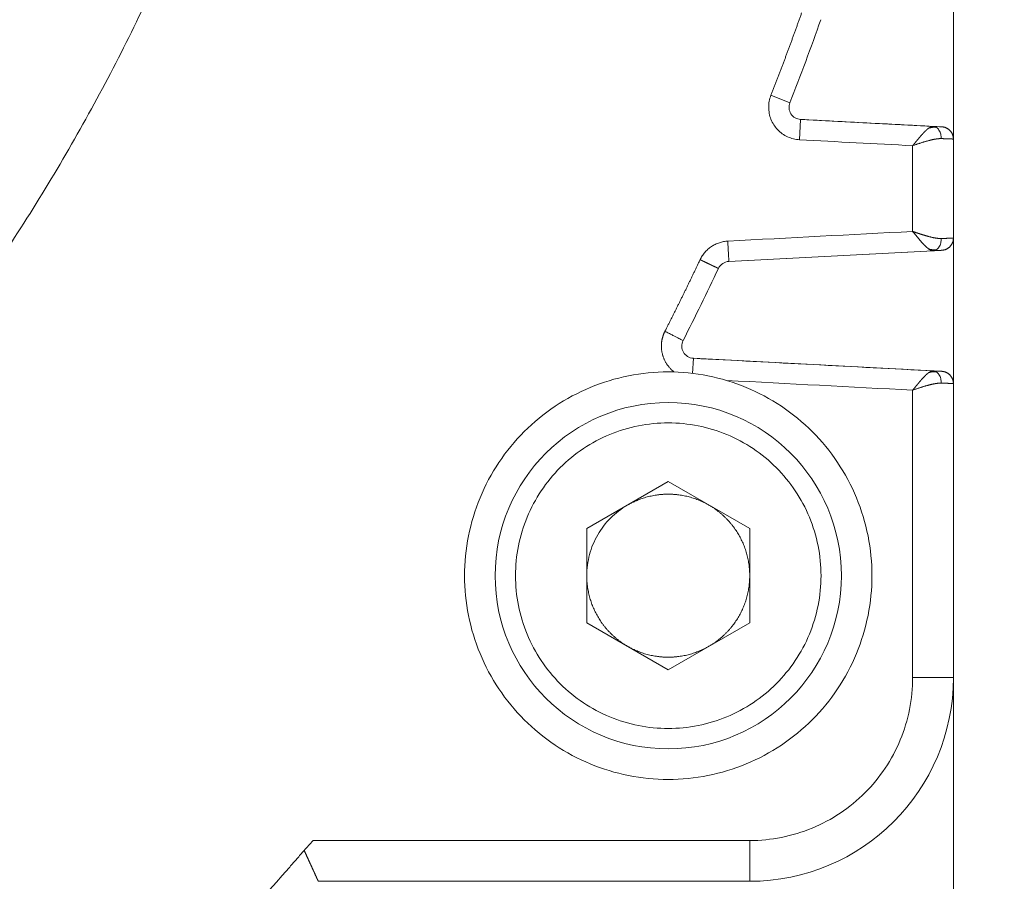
# Model space of a CAD drawing. Header units: millimetres. Extents: x 51337 to 61814, y -21781 to -12277.
# Tile 237 of 256: x 59297 to 59322, y -20757 to -20736. Entities that reach past the tile are written whole.
import ezdxf

# ---------------------------------------------------------------- set-up
doc = ezdxf.new("R2010")
doc.units = ezdxf.units.MM
doc.header["$LTSCALE"] = 0.3175
doc.layers.add('1轮廓实线层', color=7, linetype='Continuous', lineweight=18)

msp = doc.modelspace()

# ---------------------------------------------------------------- linework, layer by layer
at = {"layer": '1轮廓实线层'}
for p, q in [((59320.29339, -20738.76133), (59320.29339, -20735.19195)), ((59316.2795, -20737.87107), (59315.81396, -20737.68867)), ((59316.54313, -20738.2801), (59316.51696, -20738.77941)), ((59319.79898, -20738.45073), (59316.54313, -20738.2801)), ((59320.29339, -20741.19195), (59320.29339, -20738.76133)), ((59320.29339, -20741.19195), (59320.29339, -20738.76133)), ((59320.29339, -20744.76133), (59320.29339, -20741.19195)), ((59314.78128, -20741.76552), (59319.79751, -20741.50263)), ((59313.90935, -20744.14207), (59313.88994, -20744.51236)), ((59319.79898, -20744.45073), (59313.90935, -20744.14207)), ((59320.29339, -20744.76133), (59320.29339, -20751.97664)), ((59320.29339, -20751.97664), (59320.29339, -20744.76133)), ((59311.29339, -20748.32194), (59313.29339, -20747.16724)), ((59313.29339, -20747.16724), (59315.29339, -20748.32194)), ((59311.29339, -20750.63134), (59311.29339, -20748.32194)), ((59315.29339, -20748.32194), (59315.29339, -20750.63134)), ((59313.29339, -20751.78604), (59311.29339, -20750.63134)), ((59315.29339, -20750.63134), (59313.29339, -20751.78604)), ((59320.29339, -20751.97664), (59319.29339, -20751.97664)), ((59320.29339, -20764.78265), (59320.29339, -20751.97666)), ((59315.29339, -20756.97664), (59315.29339, -20755.97664)), ((59315.29339, -20756.97664), (59304.70239, -20756.97664)), ((59304.70239, -20756.97664), (59315.29339, -20756.97664))]:
    msp.add_line(p, q, dxfattribs=at)
msp.add_circle((59313.29339, -20749.47664), 4.25, dxfattribs=at)
for centre, radius, start, end in [((59255.29339, -20713.97664), 117.32051, 300.7584308, 103.5504853), ((59255.29339, -20713.97664), 65.5, 338.6046986, 340.5077261), ((59255.29339, -20713.97664), 65.5, 338.6046986, 340.5077261), ((59316.55883, -20737.98051), 0.3, 158.604699, 267), ((59316.55883, -20737.98051), 0.3, 158.604699, 267), ((59314.79698, -20742.06511), 0.3, 93, 154.730511), ((59314.79698, -20742.06511), 0.3, 93, 154.73051), ((59255.29339, -20713.97664), 65.5, 333.0065847, 334.7305098), ((59313.92505, -20743.84248), 0.3, 153.006372, 267), ((59313.92505, -20743.84248), 0.3, 153.006584, 267), ((59315.29339, -20751.97664), 5, 270, 0), ((59315.29339, -20751.97664), 5, 270, 0)]:
    msp.add_arc(centre, radius, start, end, dxfattribs=at)
for points, knots in [([(59255.29339, -20663.97664), (59256.8034, -20663.97664), (59258.31341, -20664.04509), (59261.32105, -20664.31834), (59262.81868, -20664.52313), (59265.78926, -20665.06737), (59267.26222, -20665.40682), (59270.17137, -20666.21761), (59271.60758, -20666.68893), (59274.43144, -20667.7596), (59275.81911, -20668.35894), (59278.53453, -20669.68071), (59279.86228, -20670.40314), (59282.44697, -20671.96518), (59283.7039, -20672.80478), (59286.13667, -20674.59426), (59287.31248, -20675.54414), (59289.57336, -20677.54639), (59290.65841, -20678.59876), (59292.72886, -20680.79735), (59293.71425, -20681.94358), (59295.57728, -20684.32048), (59296.45492, -20685.55116), (59298.09526, -20688.08688), (59298.85795, -20689.39192), (59300.26213, -20692.06565), (59300.90362, -20693.43434), (59302.06014, -20696.22415), (59302.57516, -20697.64527), (59303.47452, -20700.52827), (59303.85885, -20701.99016), (59304.49367, -20704.94271), (59304.74416, -20706.43337), (59305.10924, -20709.43125), (59305.22383, -20710.93847), (59305.31618, -20713.95708), (59305.29393, -20715.46848), (59305.11278, -20718.48307), (59304.95388, -20719.98626), (59304.50072, -20722.9721), (59304.20647, -20724.45474), (59303.48502, -20727.38733), (59303.05783, -20728.83727), (59302.07401, -20731.69256), (59301.51738, -20733.0979), (59300.27925, -20735.85247), (59299.59776, -20737.20168), (59298.11549, -20739.83293), (59297.31472, -20741.11495), (59295.60046, -20743.60129), (59294.68698, -20744.80561), (59292.75479, -20747.12665), (59291.7361, -20748.24337), (59289.60184, -20750.38008), (59288.48628, -20751.40006), (59286.16745, -20753.3349), (59284.96418, -20754.24976), (59282.47981, -20755.96686), (59281.1987, -20756.7691), (59278.56916, -20758.25438), (59277.22072, -20758.93742), (59274.46758, -20760.1787), (59273.06287, -20760.73694), (59270.20872, -20761.72403), (59268.75927, -20762.15288), (59267.29339, -20762.51529)], [0, 0, 0, 0, 0.03125, 0.03125, 0.0625, 0.0625, 0.09375, 0.09375, 0.125, 0.125, 0.15625, 0.15625, 0.1875, 0.1875, 0.21875, 0.21875, 0.25, 0.25, 0.28125, 0.28125, 0.3125, 0.3125, 0.34375, 0.34375, 0.375, 0.375, 0.40625, 0.40625, 0.4375, 0.4375, 0.46875, 0.46875, 0.5, 0.5, 0.53125, 0.53125, 0.5625, 0.5625, 0.59375, 0.59375, 0.625, 0.625, 0.65625, 0.65625, 0.6875, 0.6875, 0.71875, 0.71875, 0.75, 0.75, 0.78125, 0.78125, 0.8125, 0.8125, 0.84375, 0.84375, 0.875, 0.875, 0.90625, 0.90625, 0.9375, 0.9375, 0.96875, 0.96875, 1, 1, 1, 1]), ([(59315.81396, -20737.68867), (59315.79579, -20737.73503), (59315.78197, -20737.78309), (59315.76349, -20737.88093), (59315.75883, -20737.93072), (59315.75883, -20737.98051)], [0, 0, 0, 0, 0.5, 0.5, 1, 1, 1, 1]), ([(59315.75883, -20737.98051), (59315.75883, -20738.03112), (59315.76364, -20738.08174), (59315.78274, -20738.18115), (59315.79702, -20738.22995), (59315.83453, -20738.32397), (59315.85776, -20738.36919), (59315.91234, -20738.45445), (59315.94369, -20738.49448), (59316.01337, -20738.56791), (59316.0517, -20738.60131), (59316.13399, -20738.66027), (59316.17793, -20738.68583), (59316.26986, -20738.72822), (59316.31785, -20738.74503), (59316.41612, -20738.7693), (59316.46641, -20738.77677), (59316.51696, -20738.77941)], [0, 0, 0, 0, 0.125, 0.125, 0.25, 0.25, 0.375, 0.375, 0.5, 0.5, 0.625, 0.625, 0.75, 0.75, 0.875, 0.875, 1, 1, 1, 1]), ([(59319.29339, -20738.92492), (59319.29631, -20738.92143), (59319.30216, -20738.91445), (59319.31087, -20738.904), (59319.31953, -20738.8936), (59319.32812, -20738.88326), (59319.33664, -20738.87297), (59319.3451, -20738.86274), (59319.3535, -20738.85258), (59319.36183, -20738.84249), (59319.3701, -20738.83247), (59319.3783, -20738.82253), (59319.38643, -20738.81268), (59319.3945, -20738.80292), (59319.40251, -20738.79324), (59319.41044, -20738.78366), (59319.41831, -20738.77418), (59319.42612, -20738.76481), (59319.43385, -20738.75554), (59319.44152, -20738.74637), (59319.44912, -20738.73732), (59319.45666, -20738.72839), (59319.46413, -20738.71957), (59319.47153, -20738.71087), (59319.47886, -20738.7023), (59319.48612, -20738.69385), (59319.49332, -20738.68553), (59319.50044, -20738.67734), (59319.5075, -20738.66928), (59319.5145, -20738.66135), (59319.52142, -20738.65357), (59319.52827, -20738.64592), (59319.53506, -20738.63841), (59319.54177, -20738.63104), (59319.54842, -20738.62382), (59319.555, -20738.61674), (59319.56151, -20738.6098), (59319.56795, -20738.60301), (59319.57432, -20738.59637), (59319.58063, -20738.58988), (59319.58686, -20738.58354), (59319.59303, -20738.57735), (59319.59912, -20738.57131), (59319.60515, -20738.56542), (59319.6111, -20738.55968), (59319.61699, -20738.5541), (59319.62281, -20738.54866), (59319.62856, -20738.54339), (59319.63424, -20738.53826), (59319.63985, -20738.53329), (59319.64539, -20738.52846), (59319.65086, -20738.5238), (59319.65626, -20738.51928), (59319.66159, -20738.51492), (59319.66686, -20738.51071), (59319.67205, -20738.50665), (59319.67717, -20738.50274), (59319.68223, -20738.49898), (59319.68722, -20738.49537), (59319.69213, -20738.49191), (59319.69698, -20738.4886), (59319.70176, -20738.48544), (59319.70647, -20738.48242), (59319.71111, -20738.47954), (59319.71569, -20738.47682), (59319.72019, -20738.47423), (59319.72462, -20738.47179), (59319.72899, -20738.46949), (59319.73329, -20738.46733), (59319.73752, -20738.4653), (59319.74168, -20738.46342), (59319.74577, -20738.46167), (59319.74979, -20738.46005), (59319.75375, -20738.45857), (59319.75763, -20738.45722), (59319.76145, -20738.456), (59319.7652, -20738.45491), (59319.76889, -20738.45395), (59319.7725, -20738.45311), (59319.77605, -20738.45239), (59319.77953, -20738.4518), (59319.78294, -20738.45133), (59319.78628, -20738.45097), (59319.78956, -20738.45074), (59319.79277, -20738.45062), (59319.79591, -20738.4506), (59319.79796, -20738.45069), (59319.79898, -20738.45073)], [0, 0, 0, 0, 0.01482269, 0.02957057, 0.04424372, 0.05884216, 0.07336596, 0.08781516, 0.10218981, 0.11648998, 0.13071571, 0.14486705, 0.15894407, 0.17294682, 0.18687536, 0.20072974, 0.21451003, 0.22821628, 0.24184856, 0.25540693, 0.26889145, 0.28230218, 0.2956392, 0.30890256, 0.32209234, 0.3352086, 0.34825141, 0.36122085, 0.37411698, 0.38693989, 0.39968964, 0.41236631, 0.42496998, 0.43750072, 0.44995862, 0.46234376, 0.47465622, 0.48689609, 0.49906344, 0.51115838, 0.52318098, 0.53513134, 0.54700956, 0.55881571, 0.57054991, 0.58221224, 0.59380282, 0.60532173, 0.61676908, 0.62814498, 0.63944953, 0.65068284, 0.66184503, 0.6729362, 0.68395648, 0.69490597, 0.70578481, 0.7165931, 0.72733099, 0.73799859, 0.74859603, 0.75912345, 0.76958098, 0.77996875, 0.79028692, 0.80053562, 0.810715, 0.82082521, 0.8308664, 0.84083872, 0.85074234, 0.86057742, 0.87034412, 0.88004262, 0.88967307, 0.89923567, 0.90873059, 0.91815802, 0.92751814, 0.93681114, 0.94603723, 0.95519659, 0.96428945, 0.973316, 0.98227646, 0.99117105, 1, 1, 1, 1]), ([(59319.99324, -20738.75032), (59319.99416, -20738.71573), (59319.98915, -20738.65986), (59319.96618, -20738.58886), (59319.94118, -20738.54098), (59319.90971, -20738.50165), (59319.87387, -20738.47299), (59319.83608, -20738.45571), (59319.81111, -20738.45137), (59319.79898, -20738.45073)], [0, 0, 0, 0, 0.24935533, 0.37446404, 0.49957276, 0.62468147, 0.74979019, 0.8748989, 1, 1, 1, 1]), ([(59319.99324, -20738.75032), (59319.98976, -20738.75034), (59319.9828, -20738.75037), (59319.97214, -20738.75063), (59319.96129, -20738.75105), (59319.95025, -20738.75164), (59319.93901, -20738.7524), (59319.92758, -20738.75333), (59319.91596, -20738.75442), (59319.90414, -20738.75569), (59319.89214, -20738.75713), (59319.87994, -20738.75874), (59319.86755, -20738.76051), (59319.85498, -20738.76246), (59319.84222, -20738.76457), (59319.82927, -20738.76685), (59319.81614, -20738.76931), (59319.80282, -20738.77193), (59319.78933, -20738.77472), (59319.77565, -20738.77768), (59319.76179, -20738.78081), (59319.74776, -20738.78411), (59319.73356, -20738.78758), (59319.71918, -20738.79122), (59319.70464, -20738.79502), (59319.68645, -20738.79995), (59319.66446, -20738.80607), (59319.63852, -20738.81342), (59319.61209, -20738.82107), (59319.58516, -20738.82902), (59319.55777, -20738.83727), (59319.52993, -20738.84582), (59319.50165, -20738.85467), (59319.47295, -20738.86381), (59319.44386, -20738.87325), (59319.41439, -20738.88299), (59319.38458, -20738.89303), (59319.35443, -20738.90336), (59319.32398, -20738.91399), (59319.30362, -20738.92126), (59319.29339, -20738.92492)], [0, 0, 0, 0, 0.01820512, 0.03649684, 0.05487758, 0.07334972, 0.09191562, 0.1105776, 0.12933793, 0.14819888, 0.16716264, 0.18623139, 0.20540727, 0.22469239, 0.24408882, 0.26359858, 0.28322367, 0.30296607, 0.32282768, 0.34281042, 0.36291613, 0.38314664, 0.40350375, 0.42398921, 0.44460475, 0.46535206, 0.50094825, 0.53693522, 0.57331519, 0.61009031, 0.64726264, 0.6848342, 0.72280693, 0.76118271, 0.79996338, 0.8391507, 0.87874638, 0.9187521, 0.95916945, 1, 1, 1, 1]), ([(59320.29339, -20738.76133), (59320.29332, -20738.76133), (59320.29322, -20738.76132), (59320.29289, -20738.76131), (59320.29222, -20738.76129), (59320.29128, -20738.76125), (59320.29006, -20738.7612), (59320.28856, -20738.76115), (59320.28679, -20738.76108), (59320.28474, -20738.761), (59320.28241, -20738.76091), (59320.27979, -20738.76081), (59320.27689, -20738.7607), (59320.27371, -20738.76058), (59320.27024, -20738.76045), (59320.26649, -20738.76031), (59320.26244, -20738.76016), (59320.25811, -20738.76), (59320.25349, -20738.75983), (59320.24857, -20738.75965), (59320.24337, -20738.75945), (59320.23787, -20738.75925), (59320.23208, -20738.75904), (59320.226, -20738.75881), (59320.21962, -20738.75858), (59320.21295, -20738.75834), (59320.20599, -20738.75808), (59320.19874, -20738.75782), (59320.19119, -20738.75754), (59320.18335, -20738.75725), (59320.17522, -20738.75696), (59320.1668, -20738.75665), (59320.15808, -20738.75633), (59320.14908, -20738.756), (59320.13979, -20738.75567), (59320.1302, -20738.75532), (59320.12034, -20738.75496), (59320.11018, -20738.75459), (59320.09974, -20738.75421), (59320.08902, -20738.75382), (59320.07801, -20738.75342), (59320.06673, -20738.75301), (59320.05517, -20738.75259), (59320.04333, -20738.75215), (59320.03122, -20738.75171), (59320.01884, -20738.75126), (59320.0062, -20738.7508), (59319.99756, -20738.75048), (59319.99324, -20738.75032)], [0, 0, 0, 0, 0.01613645, 0.0368212, 0.05755942, 0.07835114, 0.09919634, 0.12009505, 0.14104726, 0.16205299, 0.18311225, 0.20422504, 0.22539137, 0.24661125, 0.26788469, 0.28921169, 0.31059226, 0.33202641, 0.35351415, 0.37505548, 0.39665041, 0.41829894, 0.4400011, 0.46175688, 0.48356628, 0.50542932, 0.52734601, 0.54931635, 0.57134034, 0.593418, 0.61554933, 0.63773434, 0.65997303, 0.68226542, 0.7046115, 0.72701129, 0.74946478, 0.771972, 0.79453294, 0.81714761, 0.83981601, 0.86253816, 0.88531406, 0.90814371, 0.93102713, 0.95396431, 0.97695526, 1, 1, 1, 1]), ([(59319.79898, -20741.50255), (59319.79742, -20741.50261), (59319.79428, -20741.50272), (59319.78943, -20741.50258), (59319.78444, -20741.50219), (59319.77931, -20741.50153), (59319.77405, -20741.50061), (59319.76864, -20741.49942), (59319.7631, -20741.49795), (59319.75741, -20741.4962), (59319.75159, -20741.49416), (59319.74562, -20741.49183), (59319.73951, -20741.48921), (59319.73327, -20741.48629), (59319.72688, -20741.48307), (59319.72035, -20741.47954), (59319.71367, -20741.47571), (59319.70686, -20741.47157), (59319.69991, -20741.46711), (59319.69281, -20741.46234), (59319.68557, -20741.45725), (59319.67819, -20741.45184), (59319.67066, -20741.44611), (59319.663, -20741.44005), (59319.65519, -20741.43367), (59319.64724, -20741.42697), (59319.63915, -20741.41995), (59319.63091, -20741.4126), (59319.62253, -20741.40492), (59319.61401, -20741.39692), (59319.60535, -20741.3886), (59319.59654, -20741.37996), (59319.5876, -20741.37101), (59319.57851, -20741.36173), (59319.56928, -20741.35214), (59319.55991, -20741.34225), (59319.55039, -20741.33204), (59319.54074, -20741.32153), (59319.53094, -20741.31073), (59319.52101, -20741.29963), (59319.51093, -20741.28825), (59319.50071, -20741.27658), (59319.49036, -20741.26464), (59319.47986, -20741.25243), (59319.46923, -20741.23996), (59319.45845, -20741.22724), (59319.44754, -20741.21428), (59319.43649, -20741.20108), (59319.4253, -20741.18765), (59319.41398, -20741.17401), (59319.40252, -20741.16016), (59319.39092, -20741.14613), (59319.37919, -20741.1319), (59319.36733, -20741.11751), (59319.35533, -20741.10296), (59319.3432, -20741.08827), (59319.33094, -20741.07344), (59319.31854, -20741.0585), (59319.30602, -20741.04345), (59319.29761, -20741.03341), (59319.29339, -20741.02836)], [0, 0, 0, 0, 0.01327512, 0.02668107, 0.04021847, 0.05388793, 0.06769004, 0.08162538, 0.09569451, 0.10989796, 0.12423628, 0.13870996, 0.15331952, 0.16806543, 0.18294816, 0.19796818, 0.21312594, 0.22842185, 0.24385636, 0.25942987, 0.27514278, 0.29099547, 0.30698834, 0.32312175, 0.33939605, 0.35581161, 0.37236876, 0.38906784, 0.40590916, 0.42289305, 0.44001982, 0.45728977, 0.47470318, 0.49226035, 0.50996156, 0.52780708, 0.54579717, 0.5639321, 0.58221211, 0.60063747, 0.61920839, 0.63792514, 0.65678792, 0.67579698, 0.69495253, 0.71425478, 0.73370394, 0.75330023, 0.77304384, 0.79293496, 0.8129738, 0.83316054, 0.85349535, 0.87397843, 0.89460995, 0.91539008, 0.93631898, 0.95739683, 0.97862378, 1, 1, 1, 1]), ([(59319.29339, -20741.02836), (59319.29834, -20741.03014), (59319.30821, -20741.03368), (59319.32301, -20741.03892), (59319.33774, -20741.04409), (59319.35241, -20741.0492), (59319.36701, -20741.05423), (59319.38153, -20741.0592), (59319.39598, -20741.06409), (59319.41035, -20741.06892), (59319.42465, -20741.07368), (59319.43885, -20741.07837), (59319.45297, -20741.08299), (59319.46701, -20741.08754), (59319.48095, -20741.09202), (59319.4948, -20741.09643), (59319.50855, -20741.10077), (59319.5222, -20741.10504), (59319.53576, -20741.10924), (59319.54921, -20741.11338), (59319.56256, -20741.11744), (59319.5758, -20741.12144), (59319.58894, -20741.12536), (59319.60196, -20741.12922), (59319.61488, -20741.133), (59319.62768, -20741.13672), (59319.64036, -20741.14037), (59319.65293, -20741.14395), (59319.66539, -20741.14746), (59319.67772, -20741.1509), (59319.69495, -20741.15566), (59319.71691, -20741.16153), (59319.74337, -20741.16816), (59319.76924, -20741.17422), (59319.7945, -20741.1797), (59319.81916, -20741.18461), (59319.84318, -20741.18893), (59319.86658, -20741.19268), (59319.88933, -20741.19586), (59319.91143, -20741.19845), (59319.93288, -20741.20047), (59319.95367, -20741.2019), (59319.97383, -20741.2028), (59319.98679, -20741.20291), (59319.99324, -20741.20296)], [0, 0, 0, 0, 0.01975926, 0.03942234, 0.05898941, 0.07846064, 0.09783622, 0.11711631, 0.13630111, 0.1553908, 0.17438556, 0.19328559, 0.21209108, 0.23080222, 0.24941922, 0.26794228, 0.2863716, 0.30470739, 0.32294986, 0.34109924, 0.35915573, 0.37711956, 0.39499095, 0.41277013, 0.43045734, 0.44805282, 0.46555679, 0.4829695, 0.50029121, 0.51752216, 0.53466261, 0.57285755, 0.61060887, 0.64792749, 0.68482471, 0.72131223, 0.75740214, 0.79310694, 0.82843954, 0.86341324, 0.89804178, 0.93233932, 0.9663204, 1, 1, 1, 1]), ([(59319.99324, -20741.20296), (59319.99714, -20741.20282), (59320.00493, -20741.20253), (59320.01637, -20741.20212), (59320.0276, -20741.20171), (59320.03861, -20741.2013), (59320.04939, -20741.20091), (59320.05996, -20741.20052), (59320.07029, -20741.20015), (59320.08041, -20741.19978), (59320.09029, -20741.19942), (59320.09994, -20741.19907), (59320.10937, -20741.19872), (59320.11856, -20741.19839), (59320.12752, -20741.19806), (59320.13624, -20741.19775), (59320.14474, -20741.19744), (59320.15299, -20741.19714), (59320.16101, -20741.19685), (59320.1688, -20741.19656), (59320.17635, -20741.19629), (59320.18366, -20741.19602), (59320.19073, -20741.19576), (59320.19757, -20741.19551), (59320.20416, -20741.19527), (59320.21052, -20741.19504), (59320.21664, -20741.19481), (59320.22253, -20741.1946), (59320.22817, -20741.19439), (59320.23358, -20741.19419), (59320.23874, -20741.194), (59320.24367, -20741.19382), (59320.24836, -20741.19364), (59320.25282, -20741.19348), (59320.25704, -20741.19332), (59320.26102, -20741.19317), (59320.26477, -20741.19304), (59320.26828, -20741.1929), (59320.27156, -20741.19278), (59320.27461, -20741.19267), (59320.27742, -20741.19256), (59320.28, -20741.19246), (59320.28235, -20741.19237), (59320.28447, -20741.19229), (59320.28636, -20741.19222), (59320.28803, -20741.19216), (59320.28947, -20741.1921), (59320.29068, -20741.19206), (59320.29167, -20741.19202), (59320.29244, -20741.19199), (59320.29298, -20741.19197), (59320.29323, -20741.19196), (59320.29333, -20741.19195), (59320.29339, -20741.19195)], [0, 0, 0, 0, 0.02079045, 0.04153715, 0.06224009, 0.08289928, 0.10351473, 0.12408644, 0.14461441, 0.16509865, 0.18553916, 0.20593596, 0.22628903, 0.2465984, 0.26686405, 0.287086, 0.30726426, 0.32739882, 0.34748969, 0.36753688, 0.38754039, 0.40750022, 0.42741639, 0.44728889, 0.46711773, 0.48690292, 0.50664446, 0.52634236, 0.54599662, 0.56560724, 0.58517424, 0.60469761, 0.62417736, 0.64361351, 0.66300605, 0.68235498, 0.70166032, 0.72092207, 0.74014023, 0.75931482, 0.77844583, 0.79753327, 0.81657715, 0.83557747, 0.85453424, 0.87344747, 0.89231715, 0.91114331, 0.92992593, 0.94866503, 0.96736062, 0.9860127, 1, 1, 1, 1]), ([(59314.75511, -20741.26621), (59314.72109, -20741.26799), (59314.68657, -20741.27199), (59314.61742, -20741.28473), (59314.58279, -20741.29348), (59314.5144, -20741.31582), (59314.48063, -20741.32941), (59314.41497, -20741.36127), (59314.38308, -20741.37953), (59314.32209, -20741.42026), (59314.29301, -20741.44274), (59314.23843, -20741.49121), (59314.21293, -20741.51721), (59314.16609, -20741.57188), (59314.14473, -20741.60055), (59314.10647, -20741.65961), (59314.08955, -20741.69), (59314.07487, -20741.72078)], [0, 0, 0, 0, 0.125, 0.125, 0.25, 0.25, 0.375, 0.375, 0.5, 0.5, 0.625, 0.625, 0.75, 0.75, 0.875, 0.875, 1, 1, 1, 1]), ([(59314.75511, -20741.2662), (59314.75683, -20741.29888), (59314.75854, -20741.33156), (59314.7619, -20741.39567), (59314.76355, -20741.42709), (59314.76671, -20741.48748), (59314.76823, -20741.51644), (59314.77108, -20741.57078), (59314.77241, -20741.59616), (59314.77483, -20741.64238), (59314.77592, -20741.66321), (59314.77782, -20741.69953), (59314.77863, -20741.715), (59314.77995, -20741.74002), (59314.78044, -20741.74955), (59314.78111, -20741.76225), (59314.78128, -20741.76557), (59314.78128, -20741.76547)], [0, 0, 0, 0, 0.12512807, 0.12512807, 0.25025614, 0.25025614, 0.37538422, 0.37538422, 0.50051229, 0.50051229, 0.62564036, 0.62564036, 0.75076843, 0.75076843, 0.87589651, 0.87589651, 1, 1, 1, 1]), ([(59319.79898, -20741.50255), (59319.81111, -20741.50192), (59319.83608, -20741.49757), (59319.87386, -20741.4803), (59319.90971, -20741.45164), (59319.94118, -20741.41231), (59319.96618, -20741.36442), (59319.98915, -20741.29343), (59319.99416, -20741.23755), (59319.99324, -20741.20296)], [0, 0, 0, 0, 0.12509682, 0.25020614, 0.37531547, 0.5004248, 0.62553413, 0.75064345, 1, 1, 1, 1]), ([(59314.07487, -20741.72078), (59314.07662, -20741.72164), (59314.08014, -20741.72337), (59314.08545, -20741.72597), (59314.09081, -20741.72859), (59314.09622, -20741.73124), (59314.10168, -20741.73391), (59314.10719, -20741.73659), (59314.11274, -20741.7393), (59314.11833, -20741.74203), (59314.12397, -20741.74477), (59314.12965, -20741.74754), (59314.13537, -20741.75032), (59314.14113, -20741.75311), (59314.14692, -20741.75593), (59314.15275, -20741.75875), (59314.1586, -20741.76159), (59314.16449, -20741.76444), (59314.17041, -20741.76731), (59314.17635, -20741.77018), (59314.18231, -20741.77307), (59314.1883, -20741.77596), (59314.1943, -20741.77886), (59314.20032, -20741.78176), (59314.20635, -20741.78467), (59314.2124, -20741.78759), (59314.21845, -20741.7905), (59314.22451, -20741.79342), (59314.23057, -20741.79634), (59314.23664, -20741.79926), (59314.2427, -20741.80217), (59314.24876, -20741.80508), (59314.2548, -20741.80799), (59314.26084, -20741.81089), (59314.26687, -20741.81378), (59314.27288, -20741.81666), (59314.27887, -20741.81953), (59314.28483, -20741.8224), (59314.29078, -20741.82524), (59314.29669, -20741.82808), (59314.30258, -20741.83089), (59314.30843, -20741.8337), (59314.31425, -20741.83648), (59314.32002, -20741.83924), (59314.32576, -20741.84198), (59314.33145, -20741.8447), (59314.33709, -20741.8474), (59314.34268, -20741.85007), (59314.34822, -20741.85271), (59314.3537, -20741.85533), (59314.35913, -20741.85792), (59314.36449, -20741.86048), (59314.36979, -20741.86301), (59314.37503, -20741.8655), (59314.38019, -20741.86797), (59314.38529, -20741.87039), (59314.39031, -20741.87279), (59314.39528, -20741.87515), (59314.40021, -20741.8775), (59314.40512, -20741.87984), (59314.41001, -20741.88217), (59314.41487, -20741.88448), (59314.4197, -20741.88678), (59314.4245, -20741.88906), (59314.42925, -20741.89132), (59314.43396, -20741.89355), (59314.43863, -20741.89577), (59314.44323, -20741.89796), (59314.44778, -20741.90011), (59314.45225, -20741.90224), (59314.45666, -20741.90433), (59314.46099, -20741.90639), (59314.46524, -20741.9084), (59314.46939, -20741.91037), (59314.47346, -20741.9123), (59314.47741, -20741.91418), (59314.48126, -20741.916), (59314.485, -20741.91777), (59314.48862, -20741.91949), (59314.4921, -20741.92114), (59314.49546, -20741.92273), (59314.49867, -20741.92425), (59314.50173, -20741.9257), (59314.50464, -20741.92708), (59314.50739, -20741.92838), (59314.50997, -20741.92961), (59314.51238, -20741.93075), (59314.51461, -20741.9318), (59314.51666, -20741.93277), (59314.51851, -20741.93365), (59314.52016, -20741.93443), (59314.52161, -20741.93511), (59314.52285, -20741.9357), (59314.52387, -20741.93619), (59314.52468, -20741.93657), (59314.52526, -20741.93684), (59314.52554, -20741.93697), (59314.52563, -20741.93702), (59314.52569, -20741.93704)], [0, 0, 0, 0, 0.00748139, 0.01503691, 0.02266598, 0.03036803, 0.03814244, 0.04598853, 0.05390563, 0.06189302, 0.06994995, 0.07807561, 0.0862692, 0.09452984, 0.10285666, 0.11124872, 0.11970506, 0.12822468, 0.13680656, 0.14544962, 0.15415277, 0.16291486, 0.17173473, 0.18061117, 0.18954295, 0.19852878, 0.20756737, 0.21665738, 0.22579743, 0.23498614, 0.24422205, 0.25350373, 0.26282966, 0.27219834, 0.28160823, 0.29105774, 0.30054528, 0.31006923, 0.31962795, 0.32921977, 0.338843, 0.34849594, 0.35817687, 0.36788404, 0.37761571, 0.38737009, 0.39714542, 0.4069399, 0.41675174, 0.42657911, 0.43642022, 0.44627325, 0.45613636, 0.46600775, 0.47588559, 0.48576806, 0.49565336, 0.5055488, 0.51554756, 0.5256749, 0.53593139, 0.54631754, 0.55683381, 0.56748056, 0.57825812, 0.5891667, 0.60020648, 0.61137753, 0.62267983, 0.63411328, 0.6456777, 0.65737278, 0.66919815, 0.6811533, 0.69323764, 0.70545044, 0.71779088, 0.730258, 0.74285074, 0.7555679, 0.76840817, 0.78137008, 0.79445205, 0.80765237, 0.82096917, 0.83440047, 0.84794413, 0.86159788, 0.87535929, 0.88922583, 0.90319479, 0.91726333, 0.93142848, 0.94568712, 0.96003601, 0.97447176, 0.98899085, 1, 1, 1, 1]), ([(59313.21231, -20743.47914), (59313.24311, -20743.49484), (59313.27388, -20743.51053), (59313.33348, -20743.54091), (59313.36228, -20743.5556), (59313.4164, -20743.58318), (59313.4417, -20743.59608), (59313.48788, -20743.61963), (59313.50876, -20743.63028), (59313.54583, -20743.64918), (59313.56342, -20743.65815), (59313.59518, -20743.67436), (59313.60935, -20743.68159), (59313.63278, -20743.69355), (59313.64203, -20743.69827), (59313.65427, -20743.70453), (59313.65756, -20743.70614), (59313.6577, -20743.70634)], [0, 0, 0, 0, 0.12560388, 0.12560388, 0.25120777, 0.25120777, 0.37681165, 0.37681165, 0.50241554, 0.50241554, 0.62801942, 0.62801942, 0.75362331, 0.75362331, 0.87922719, 0.87922719, 1, 1, 1, 1]), ([(59308.29339, -20749.47664), (59308.29339, -20749.14939), (59308.32562, -20748.82215), (59308.4533, -20748.18023), (59308.54875, -20747.86556), (59308.79922, -20747.26089), (59308.95423, -20746.97089), (59309.31785, -20746.42669), (59309.52645, -20746.17251), (59309.98925, -20745.70971), (59310.24344, -20745.5011), (59310.78763, -20745.13748), (59311.07763, -20744.98248), (59311.68231, -20744.73201), (59311.99697, -20744.63656), (59312.63889, -20744.50887), (59312.96614, -20744.47664), (59313.29339, -20744.47664)], [0, 0, 0, 0, 0.125, 0.125, 0.25, 0.25, 0.375, 0.375, 0.5, 0.5, 0.625, 0.625, 0.75, 0.75, 0.875, 0.875, 1, 1, 1, 1]), ([(59313.29339, -20744.47664), (59313.62063, -20744.47664), (59313.94788, -20744.50887), (59314.5898, -20744.63656), (59314.90446, -20744.73201), (59315.50914, -20744.98248), (59315.79914, -20745.13748), (59316.34333, -20745.5011), (59316.59752, -20745.70971), (59317.06032, -20746.17251), (59317.26892, -20746.42669), (59317.63254, -20746.97089), (59317.78755, -20747.26089), (59318.03802, -20747.86556), (59318.13347, -20748.18023), (59318.26115, -20748.82215), (59318.29339, -20749.14939), (59318.29339, -20749.47664)], [0, 0, 0, 0, 0.125, 0.125, 0.25, 0.25, 0.375, 0.375, 0.5, 0.5, 0.625, 0.625, 0.75, 0.75, 0.875, 0.875, 1, 1, 1, 1]), ([(59319.29339, -20744.92492), (59319.29631, -20744.92143), (59319.30216, -20744.91445), (59319.31087, -20744.904), (59319.31953, -20744.8936), (59319.32812, -20744.88326), (59319.33664, -20744.87297), (59319.3451, -20744.86274), (59319.3535, -20744.85258), (59319.36183, -20744.84249), (59319.3701, -20744.83247), (59319.3783, -20744.82253), (59319.38643, -20744.81268), (59319.3945, -20744.80292), (59319.40251, -20744.79324), (59319.41044, -20744.78366), (59319.41831, -20744.77418), (59319.42612, -20744.76481), (59319.43385, -20744.75554), (59319.44152, -20744.74637), (59319.44912, -20744.73732), (59319.45666, -20744.72839), (59319.46413, -20744.71957), (59319.47153, -20744.71087), (59319.47886, -20744.7023), (59319.48612, -20744.69385), (59319.49332, -20744.68553), (59319.50044, -20744.67734), (59319.5075, -20744.66928), (59319.5145, -20744.66135), (59319.52142, -20744.65357), (59319.52827, -20744.64592), (59319.53506, -20744.63841), (59319.54177, -20744.63104), (59319.54842, -20744.62382), (59319.555, -20744.61674), (59319.56151, -20744.6098), (59319.56795, -20744.60301), (59319.57432, -20744.59637), (59319.58063, -20744.58988), (59319.58686, -20744.58354), (59319.59303, -20744.57735), (59319.59912, -20744.57131), (59319.60515, -20744.56542), (59319.6111, -20744.55968), (59319.61699, -20744.5541), (59319.62281, -20744.54866), (59319.62856, -20744.54339), (59319.63424, -20744.53826), (59319.63985, -20744.53329), (59319.64539, -20744.52846), (59319.65086, -20744.5238), (59319.65626, -20744.51928), (59319.66159, -20744.51492), (59319.66686, -20744.51071), (59319.67205, -20744.50665), (59319.67717, -20744.50274), (59319.68223, -20744.49898), (59319.68722, -20744.49537), (59319.69213, -20744.49191), (59319.69698, -20744.4886), (59319.70176, -20744.48544), (59319.70647, -20744.48242), (59319.71111, -20744.47954), (59319.71569, -20744.47682), (59319.72019, -20744.47423), (59319.72462, -20744.47179), (59319.72899, -20744.46949), (59319.73329, -20744.46733), (59319.73752, -20744.4653), (59319.74168, -20744.46342), (59319.74577, -20744.46167), (59319.74979, -20744.46005), (59319.75375, -20744.45857), (59319.75763, -20744.45722), (59319.76145, -20744.456), (59319.7652, -20744.45491), (59319.76889, -20744.45395), (59319.7725, -20744.45311), (59319.77605, -20744.45239), (59319.77953, -20744.4518), (59319.78294, -20744.45133), (59319.78628, -20744.45097), (59319.78956, -20744.45074), (59319.79277, -20744.45062), (59319.79591, -20744.4506), (59319.79796, -20744.45069), (59319.79898, -20744.45073)], [0, 0, 0, 0, 0.01482269, 0.02957057, 0.04424372, 0.05884216, 0.07336596, 0.08781516, 0.10218981, 0.11648998, 0.13071571, 0.14486705, 0.15894407, 0.17294682, 0.18687536, 0.20072974, 0.21451003, 0.22821628, 0.24184856, 0.25540693, 0.26889145, 0.28230218, 0.2956392, 0.30890256, 0.32209234, 0.3352086, 0.34825141, 0.36122085, 0.37411698, 0.38693989, 0.39968964, 0.41236631, 0.42496998, 0.43750072, 0.44995862, 0.46234376, 0.47465622, 0.48689609, 0.49906344, 0.51115838, 0.52318098, 0.53513134, 0.54700956, 0.55881571, 0.57054991, 0.58221224, 0.59380282, 0.60532173, 0.61676908, 0.62814498, 0.63944953, 0.65068284, 0.66184503, 0.6729362, 0.68395648, 0.69490597, 0.70578481, 0.7165931, 0.72733099, 0.73799859, 0.74859603, 0.75912345, 0.76958098, 0.77996875, 0.79028692, 0.80053562, 0.810715, 0.82082521, 0.8308664, 0.84083872, 0.85074234, 0.86057742, 0.87034412, 0.88004262, 0.88967307, 0.89923567, 0.90873059, 0.91815802, 0.92751814, 0.93681114, 0.94603723, 0.95519659, 0.96428945, 0.973316, 0.98227646, 0.99117105, 1, 1, 1, 1]), ([(59319.99324, -20744.75032), (59319.99416, -20744.71573), (59319.98915, -20744.65986), (59319.96618, -20744.58886), (59319.94118, -20744.54098), (59319.90971, -20744.50165), (59319.87387, -20744.47299), (59319.83608, -20744.45571), (59319.81111, -20744.45137), (59319.79898, -20744.45073)], [0, 0, 0, 0, 0.24935532, 0.37446403, 0.49957274, 0.62468145, 0.74979016, 0.87489887, 1, 1, 1, 1]), ([(59319.99324, -20744.75032), (59319.98976, -20744.75034), (59319.9828, -20744.75037), (59319.97214, -20744.75063), (59319.96129, -20744.75105), (59319.95025, -20744.75164), (59319.93901, -20744.7524), (59319.92758, -20744.75333), (59319.91596, -20744.75442), (59319.90414, -20744.75569), (59319.89214, -20744.75713), (59319.87994, -20744.75874), (59319.86755, -20744.76051), (59319.85498, -20744.76246), (59319.84222, -20744.76457), (59319.82927, -20744.76685), (59319.81614, -20744.76931), (59319.80282, -20744.77193), (59319.78933, -20744.77472), (59319.77565, -20744.77768), (59319.76179, -20744.78081), (59319.74776, -20744.78411), (59319.73356, -20744.78758), (59319.71918, -20744.79122), (59319.70464, -20744.79502), (59319.68645, -20744.79995), (59319.66446, -20744.80607), (59319.63852, -20744.81342), (59319.61209, -20744.82107), (59319.58516, -20744.82902), (59319.55777, -20744.83727), (59319.52993, -20744.84582), (59319.50165, -20744.85467), (59319.47295, -20744.86381), (59319.44386, -20744.87325), (59319.41439, -20744.88299), (59319.38458, -20744.89303), (59319.35443, -20744.90336), (59319.32398, -20744.91399), (59319.30362, -20744.92126), (59319.29339, -20744.92492)], [0, 0, 0, 0, 0.01820512, 0.03649684, 0.05487757, 0.07334971, 0.09191561, 0.11057759, 0.12933792, 0.14819886, 0.16716262, 0.18623137, 0.20540726, 0.22469238, 0.2440888, 0.26359856, 0.28322366, 0.30296605, 0.32282766, 0.3428104, 0.36291611, 0.38314663, 0.40350373, 0.4239892, 0.44460474, 0.46535205, 0.50094823, 0.53693521, 0.57331518, 0.61009029, 0.64726263, 0.68483419, 0.72280692, 0.76118271, 0.79996337, 0.8391507, 0.87874638, 0.91875209, 0.95916945, 1, 1, 1, 1]), ([(59320.29339, -20744.76133), (59320.29332, -20744.76133), (59320.29322, -20744.76132), (59320.29289, -20744.76131), (59320.29222, -20744.76129), (59320.29128, -20744.76125), (59320.29006, -20744.7612), (59320.28856, -20744.76115), (59320.28679, -20744.76108), (59320.28474, -20744.761), (59320.28241, -20744.76091), (59320.27979, -20744.76081), (59320.27689, -20744.7607), (59320.27371, -20744.76058), (59320.27024, -20744.76045), (59320.26649, -20744.76031), (59320.26244, -20744.76016), (59320.25811, -20744.76), (59320.25349, -20744.75983), (59320.24857, -20744.75965), (59320.24337, -20744.75945), (59320.23787, -20744.75925), (59320.23208, -20744.75904), (59320.226, -20744.75881), (59320.21962, -20744.75858), (59320.21295, -20744.75834), (59320.20599, -20744.75808), (59320.19874, -20744.75782), (59320.19119, -20744.75754), (59320.18335, -20744.75725), (59320.17522, -20744.75696), (59320.1668, -20744.75665), (59320.15808, -20744.75633), (59320.14908, -20744.756), (59320.13979, -20744.75567), (59320.1302, -20744.75532), (59320.12034, -20744.75496), (59320.11018, -20744.75459), (59320.09974, -20744.75421), (59320.08902, -20744.75382), (59320.07801, -20744.75342), (59320.06673, -20744.75301), (59320.05517, -20744.75259), (59320.04333, -20744.75215), (59320.03122, -20744.75171), (59320.01884, -20744.75126), (59320.0062, -20744.7508), (59319.99756, -20744.75048), (59319.99324, -20744.75032)], [0, 0, 0, 0, 0.01613494, 0.03681972, 0.05755797, 0.07834972, 0.09919495, 0.12009369, 0.14104594, 0.1620517, 0.18311099, 0.20422381, 0.22539017, 0.24661008, 0.26788355, 0.28921058, 0.31059119, 0.33202537, 0.35351314, 0.3750545, 0.39664946, 0.41829804, 0.44000022, 0.46175603, 0.48356547, 0.50542855, 0.52734527, 0.54931564, 0.57133967, 0.59341736, 0.61554873, 0.63773377, 0.6599725, 0.68226492, 0.70461103, 0.72701086, 0.74946439, 0.77197164, 0.79453261, 0.81714732, 0.83981576, 0.86253794, 0.88531388, 0.90814357, 0.93102702, 0.95396424, 0.97695523, 1, 1, 1, 1]), ([(59309.54339, -20749.47664), (59309.54339, -20749.23121), (59309.56756, -20748.98577), (59309.66332, -20748.50433), (59309.73491, -20748.26833), (59309.92276, -20747.81482), (59310.03902, -20747.59733), (59310.31173, -20747.18918), (59310.46818, -20746.99854), (59310.81528, -20746.65144), (59311.00592, -20746.49499), (59311.41407, -20746.22227), (59311.63157, -20746.10602), (59312.08508, -20745.91817), (59312.32108, -20745.84658), (59312.80252, -20745.75081), (59313.04795, -20745.72664), (59313.29339, -20745.72664)], [0, 0, 0, 0, 0.125, 0.125, 0.25, 0.25, 0.375, 0.375, 0.5, 0.5, 0.625, 0.625, 0.75, 0.75, 0.875, 0.875, 1, 1, 1, 1]), ([(59313.29339, -20745.72664), (59313.53882, -20745.72664), (59313.78425, -20745.75081), (59314.26569, -20745.84658), (59314.50169, -20745.91817), (59314.9552, -20746.10602), (59315.1727, -20746.22227), (59315.58085, -20746.49499), (59315.77149, -20746.65144), (59316.11859, -20746.99854), (59316.27504, -20747.18918), (59316.54775, -20747.59733), (59316.66401, -20747.81482), (59316.85186, -20748.26833), (59316.92345, -20748.50433), (59317.01921, -20748.98577), (59317.04339, -20749.23121), (59317.04339, -20749.47664)], [0, 0, 0, 0, 0.125, 0.125, 0.25, 0.25, 0.375, 0.375, 0.5, 0.5, 0.625, 0.625, 0.75, 0.75, 0.875, 0.875, 1, 1, 1, 1]), ([(59312.29339, -20747.74459), (59312.14224, -20747.83186), (59312.00258, -20747.93901), (59311.75576, -20748.18584), (59311.6486, -20748.32549), (59311.47407, -20748.62779), (59311.40671, -20748.79042), (59311.31636, -20749.12759), (59311.29339, -20749.30211), (59311.29339, -20749.47664)], [0, 0, 0, 0, 0.25, 0.25, 0.5, 0.5, 0.75, 0.75, 1, 1, 1, 1]), ([(59313.29339, -20754.47664), (59312.96614, -20754.47664), (59312.63889, -20754.44441), (59311.99697, -20754.31673), (59311.68231, -20754.22127), (59311.07763, -20753.97081), (59310.78763, -20753.8158), (59310.24344, -20753.45218), (59309.98925, -20753.24358), (59309.52645, -20752.78078), (59309.31785, -20752.52659), (59308.95423, -20751.9824), (59308.79922, -20751.6924), (59308.54875, -20751.08772), (59308.4533, -20750.77305), (59308.32562, -20750.13113), (59308.29339, -20749.80389), (59308.29339, -20749.47664)], [0, 0, 0, 0, 0.125, 0.125, 0.25, 0.25, 0.375, 0.375, 0.5, 0.5, 0.625, 0.625, 0.75, 0.75, 0.875, 0.875, 1, 1, 1, 1]), ([(59313.29339, -20753.22664), (59313.04795, -20753.22664), (59312.80252, -20753.20247), (59312.32108, -20753.1067), (59312.08508, -20753.03511), (59311.63157, -20752.84727), (59311.41407, -20752.73101), (59311.00592, -20752.4583), (59310.81528, -20752.30184), (59310.46818, -20751.95474), (59310.31173, -20751.7641), (59310.03902, -20751.35596), (59309.92276, -20751.13846), (59309.73491, -20750.68495), (59309.66332, -20750.44895), (59309.56756, -20749.96751), (59309.54339, -20749.72208), (59309.54339, -20749.47664)], [0, 0, 0, 0, 0.125, 0.125, 0.25, 0.25, 0.375, 0.375, 0.5, 0.5, 0.625, 0.625, 0.75, 0.75, 0.875, 0.875, 1, 1, 1, 1]), ([(59318.29339, -20749.47664), (59318.29339, -20749.80389), (59318.26115, -20750.13113), (59318.13347, -20750.77305), (59318.03802, -20751.08772), (59317.78755, -20751.6924), (59317.63254, -20751.9824), (59317.26892, -20752.52659), (59317.06032, -20752.78078), (59316.59752, -20753.24358), (59316.34333, -20753.45218), (59315.79914, -20753.8158), (59315.50914, -20753.97081), (59314.90446, -20754.22127), (59314.5898, -20754.31673), (59313.94788, -20754.44441), (59313.62063, -20754.47664), (59313.29339, -20754.47664)], [0, 0, 0, 0, 0.125, 0.125, 0.25, 0.25, 0.375, 0.375, 0.5, 0.5, 0.625, 0.625, 0.75, 0.75, 0.875, 0.875, 1, 1, 1, 1]), ([(59317.04339, -20749.47664), (59317.04339, -20749.72208), (59317.01921, -20749.96751), (59316.92345, -20750.44895), (59316.85186, -20750.68495), (59316.66401, -20751.13846), (59316.54775, -20751.35596), (59316.27504, -20751.7641), (59316.11859, -20751.95474), (59315.77149, -20752.30184), (59315.58085, -20752.4583), (59315.1727, -20752.73101), (59314.9552, -20752.84727), (59314.50169, -20753.03511), (59314.26569, -20753.1067), (59313.78425, -20753.20247), (59313.53882, -20753.22664), (59313.29339, -20753.22664)], [0, 0, 0, 0, 0.125, 0.125, 0.25, 0.25, 0.375, 0.375, 0.5, 0.5, 0.625, 0.625, 0.75, 0.75, 0.875, 0.875, 1, 1, 1, 1]), ([(59319.29339, -20751.97664), (59319.29339, -20752.23844), (59319.2676, -20752.50023), (59319.16545, -20753.01377), (59319.08909, -20753.2655), (59318.88872, -20753.74925), (59318.76471, -20753.98124), (59318.47382, -20754.4166), (59318.30693, -20754.61995), (59317.93669, -20754.99019), (59317.73334, -20755.15707), (59317.29799, -20755.44797), (59317.06599, -20755.57197), (59316.58225, -20755.77235), (59316.33052, -20755.84871), (59315.81698, -20755.95086), (59315.55518, -20755.97664), (59315.29339, -20755.97664)], [0, 0, 0, 0, 0.125, 0.125, 0.25, 0.25, 0.375, 0.375, 0.5, 0.5, 0.625, 0.625, 0.75, 0.75, 0.875, 0.875, 1, 1, 1, 1]), ([(59304.35396, -20756.21909), (59304.32458, -20756.2532), (59304.26587, -20756.32138), (59304.17758, -20756.42335), (59304.08919, -20756.52503), (59304.0007, -20756.6264), (59303.91211, -20756.72746), (59303.82342, -20756.8282), (59303.73462, -20756.92864), (59303.64573, -20757.02876), (59303.55674, -20757.12858), (59303.46765, -20757.22809), (59303.37847, -20757.32729), (59303.2892, -20757.42617), (59303.19983, -20757.52475), (59303.11038, -20757.62302), (59303.02083, -20757.72098), (59302.9312, -20757.81863), (59302.84148, -20757.91597), (59302.75167, -20758.013), (59302.66178, -20758.10972), (59302.57181, -20758.20613), (59302.48176, -20758.30223), (59302.39163, -20758.39803), (59302.30142, -20758.49351), (59302.21113, -20758.58869), (59302.12077, -20758.68355), (59302.03033, -20758.77811), (59301.93982, -20758.87236), (59301.84924, -20758.9663), (59301.75859, -20759.05994), (59301.66787, -20759.15326), (59301.57708, -20759.24628), (59301.48622, -20759.33899), (59301.3953, -20759.43139), (59301.30431, -20759.52348), (59301.21327, -20759.61527), (59301.12216, -20759.70675), (59301.03099, -20759.79792), (59300.93976, -20759.88879), (59300.84848, -20759.97935), (59300.75714, -20760.0696), (59300.66574, -20760.15955), (59300.57429, -20760.24919), (59300.48279, -20760.33852), (59300.39124, -20760.42755), (59300.29964, -20760.51628), (59300.20799, -20760.6047), (59300.11629, -20760.69281), (59300.02454, -20760.78062), (59299.93275, -20760.86813), (59299.84092, -20760.95533), (59299.74905, -20761.04223), (59299.65713, -20761.12882), (59299.56518, -20761.21511), (59299.47318, -20761.3011), (59299.38115, -20761.38678), (59299.28909, -20761.47217), (59299.19699, -20761.55725), (59299.10485, -20761.64203), (59299.01268, -20761.7265), (59298.92048, -20761.81068), (59298.82826, -20761.89455), (59298.736, -20761.97813), (59298.64371, -20762.0614), (59298.5514, -20762.14438), (59298.45907, -20762.22705), (59298.36671, -20762.30942), (59298.27432, -20762.3915), (59298.18192, -20762.47328), (59298.08949, -20762.55476), (59297.99705, -20762.63594), (59297.90459, -20762.71682), (59297.81211, -20762.79741), (59297.71961, -20762.87769), (59297.62711, -20762.9577), (59297.56536, -20763.01084), (59297.53451, -20763.03739)], [0, 0, 0, 0, 0.0139914, 0.02796576, 0.04192305, 0.05586323, 0.06978627, 0.08369213, 0.09758079, 0.1114522, 0.12530633, 0.13914315, 0.15296264, 0.16676474, 0.18054944, 0.1943167, 0.20806648, 0.22179876, 0.23551351, 0.24921069, 0.26289027, 0.27655222, 0.29019651, 0.30382312, 0.317432, 0.33102313, 0.34459648, 0.35815202, 0.37168973, 0.38520956, 0.3987115, 0.41219551, 0.42566157, 0.43910964, 0.45253971, 0.46595173, 0.47934569, 0.49272156, 0.50607931, 0.51941891, 0.53274033, 0.54604356, 0.55932855, 0.5725953, 0.58584377, 0.59907393, 0.61228576, 0.62547924, 0.63865433, 0.65181103, 0.66494929, 0.6780691, 0.69117043, 0.70425326, 0.71731757, 0.73036333, 0.74339051, 0.7563991, 0.76938907, 0.7823604, 0.79531307, 0.80824705, 0.82116232, 0.83405886, 0.84693666, 0.85979568, 0.8726359, 0.88545732, 0.89825989, 0.91104361, 0.92380846, 0.93655441, 0.94928144, 0.96198953, 0.97467867, 0.98734883, 1, 1, 1, 1]), ([(59304.35577, -20756.21822), (59304.35799, -20756.22302), (59304.36241, -20756.23261), (59304.36899, -20756.2469), (59304.37549, -20756.26105), (59304.38193, -20756.27508), (59304.3883, -20756.28897), (59304.3946, -20756.30272), (59304.40083, -20756.31633), (59304.40699, -20756.3298), (59304.41308, -20756.34313), (59304.4191, -20756.35631), (59304.42504, -20756.36935), (59304.43092, -20756.38224), (59304.43673, -20756.39499), (59304.44248, -20756.40758), (59304.44815, -20756.42002), (59304.45375, -20756.43231), (59304.45928, -20756.44445), (59304.46474, -20756.45644), (59304.47013, -20756.46827), (59304.47545, -20756.47995), (59304.4807, -20756.49147), (59304.48589, -20756.50284), (59304.491, -20756.51404), (59304.49604, -20756.5251), (59304.50101, -20756.53599), (59304.50592, -20756.54673), (59304.51075, -20756.55731), (59304.51551, -20756.56773), (59304.52021, -20756.578), (59304.52483, -20756.58811), (59304.52939, -20756.59806), (59304.53387, -20756.60785), (59304.53829, -20756.61748), (59304.54263, -20756.62696), (59304.54691, -20756.63628), (59304.55111, -20756.64545), (59304.55525, -20756.65446), (59304.55931, -20756.66332), (59304.56331, -20756.67202), (59304.56724, -20756.68056), (59304.57109, -20756.68896), (59304.57488, -20756.6972), (59304.5786, -20756.70529), (59304.58224, -20756.71322), (59304.58582, -20756.72101), (59304.58933, -20756.72865), (59304.59277, -20756.73614), (59304.59614, -20756.74348), (59304.59943, -20756.75068), (59304.60266, -20756.75773), (59304.60582, -20756.76463), (59304.60891, -20756.7714), (59304.61382, -20756.78216), (59304.62038, -20756.79659), (59304.62839, -20756.8142), (59304.63598, -20756.83092), (59304.64316, -20756.84676), (59304.64993, -20756.8617), (59304.65629, -20756.87573), (59304.66224, -20756.88886), (59304.66778, -20756.90107), (59304.67291, -20756.91236), (59304.67763, -20756.92274), (59304.68194, -20756.9322), (59304.68584, -20756.94075), (59304.68932, -20756.94837), (59304.6924, -20756.95508), (59304.69507, -20756.96088), (59304.69733, -20756.96577), (59304.69917, -20756.96975), (59304.70061, -20756.97285), (59304.70163, -20756.97503), (59304.70227, -20756.97638), (59304.70235, -20756.97655), (59304.70239, -20756.97664)], [0, 0, 0, 0, 0.01180077, 0.02353143, 0.03519204, 0.04678266, 0.05830332, 0.06975408, 0.081135, 0.09244614, 0.10368753, 0.11485925, 0.12596135, 0.13699389, 0.14795693, 0.15885053, 0.16967475, 0.18042965, 0.1911153, 0.20173176, 0.21227911, 0.22275741, 0.23316673, 0.24350714, 0.25377871, 0.26398152, 0.27411564, 0.28418115, 0.29417813, 0.30410666, 0.31396682, 0.3237587, 0.33348237, 0.34313793, 0.35272547, 0.36224508, 0.37169684, 0.38108087, 0.39039724, 0.39964606, 0.40882744, 0.41794148, 0.42698827, 0.43596794, 0.44488059, 0.45372633, 0.46250529, 0.47121757, 0.47986331, 0.48844262, 0.49695563, 0.50540247, 0.51378328, 0.52209818, 0.53034733, 0.55399207, 0.57748992, 0.60084398, 0.6240574, 0.64713337, 0.67007517, 0.69288612, 0.71556958, 0.73812901, 0.76056788, 0.78288976, 0.80509824, 0.82719698, 0.84918971, 0.87108018, 0.89287224, 0.91456973, 0.9361766, 0.95769682, 0.97913441, 1, 1, 1, 1])]:
    msp.add_open_spline(points, degree=3, knots=knots, dxfattribs=at)
for points, weights in [([(59316.56801, -20735.66583), (59316.32787, -20736.34425), (59316.07649, -20737.01859), (59315.81396, -20737.68867)], [0.851405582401, 0.851327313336, 0.851327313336, 0.851405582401]), ([(59320.29339, -20738.76133), (59320.29339, -20738.59281), (59320.17738, -20738.47056), (59320.00909, -20738.46174)], [0.999999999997, 0.816916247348, 0.816916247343, 0.999999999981]), ([(59320.00909, -20741.49154), (59320.17738, -20741.48272), (59320.29339, -20741.36048), (59320.29339, -20741.19195)], [0.999999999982, 0.816916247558, 0.816916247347, 0.999999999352]), ([(59313.12505, -20743.84248), (59313.12505, -20744.09542), (59313.23682, -20744.32384), (59313.44018, -20744.4788)], [0.704800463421, 0.64974870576, 0.642830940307, 0.684047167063]), ([(59320.29339, -20744.76133), (59320.29339, -20744.59281), (59320.17738, -20744.47056), (59320.00909, -20744.46174)], [0.999999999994, 0.816916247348, 0.816916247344, 0.999999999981])]:
    msp.add_rational_spline(points, weights, degree=3, dxfattribs=at)
for points, degree in [([(59319.79898, -20738.45073), (59319.25634, -20738.42229), (59318.17105, -20738.36542), (59317.08577, -20738.30854), (59316.54313, -20738.2801)], 3), ([(59319.87329, -20738.47473), (59319.77703, -20738.46424), (59319.68327, -20738.49553)], 2), ([(59320.00914, -20738.46175), (59320.00904, -20738.46174), (59319.93241, -20738.45772), (59319.79898, -20738.45073)], 3), ([(59316.51696, -20738.77941), (59317.44243, -20738.82792), (59318.36791, -20738.87642), (59319.29339, -20738.92492)], 3), ([(59319.29339, -20738.92492), (59319.29339, -20739.62607), (59319.29339, -20740.32722), (59319.29339, -20741.02836)], 3), ([(59319.29339, -20741.02836), (59317.78063, -20741.10764), (59316.26787, -20741.18692), (59314.75511, -20741.2662)], 3), ([(59314.78128, -20741.76552), (59315.61757, -20741.72169), (59317.29013, -20741.63404), (59318.9627, -20741.54638), (59319.79898, -20741.50255)], 3), ([(59319.68362, -20741.45771), (59319.77729, -20741.48894), (59319.87341, -20741.47848)], 2), ([(59320.00914, -20741.49154), (59320.00904, -20741.49154), (59319.89963, -20741.49728), (59319.79898, -20741.50255)], 2), ([(59314.52569, -20741.93705), (59314.24526, -20742.53111), (59313.9559, -20743.12095), (59313.65773, -20743.70631)], 3), ([(59319.79898, -20744.45073), (59318.81738, -20744.39929), (59316.85416, -20744.2964), (59314.89095, -20744.19351), (59313.90935, -20744.14207)], 3), ([(59319.87786, -20744.47501), (59319.77981, -20744.46324), (59319.6841, -20744.49492)], 2), ([(59320.00914, -20744.46175), (59320.00904, -20744.46174), (59319.93241, -20744.45772), (59319.79898, -20744.45073)], 3), ([(59314.72307, -20744.6854), (59316.24651, -20744.76524), (59317.76995, -20744.84508), (59319.29339, -20744.92492)], 3), ([(59319.29339, -20744.92492), (59319.29339, -20747.27549), (59319.29339, -20749.62607), (59319.29339, -20751.97664)], 3), ([(59312.29339, -20747.74459), (59312.52129, -20747.61301), (59313.03077, -20747.47671), (59313.29339, -20747.47664)], 2), ([(59313.29339, -20747.47664), (59313.55655, -20747.47657), (59314.06547, -20747.613), (59314.29339, -20747.74459)], 2), ([(59314.29339, -20747.74459), (59314.52129, -20747.87617), (59314.89426, -20748.24944), (59315.15715, -20748.70478), (59315.29339, -20749.21347), (59315.29339, -20749.47664)], 2), ([(59312.29339, -20751.20869), (59312.06548, -20751.07711), (59311.69251, -20750.70384), (59311.42962, -20750.24851), (59311.29339, -20749.73982), (59311.29339, -20749.47664)], 2), ([(59315.29339, -20749.47664), (59315.29339, -20749.73871), (59315.15613, -20750.25042), (59314.89421, -20750.70379), (59314.51988, -20751.07793), (59314.29339, -20751.20869)], 2), ([(59313.29339, -20751.47664), (59313.03022, -20751.47671), (59312.5213, -20751.34028), (59312.29339, -20751.20869)], 2), ([(59314.29339, -20751.20869), (59314.06548, -20751.34027), (59313.556, -20751.47657), (59313.29339, -20751.47664)], 2), ([(59304.57383, -20755.97664), (59304.50114, -20756.05797), (59304.42846, -20756.1393), (59304.35577, -20756.21822)], 3), ([(59315.29339, -20755.97664), (59311.7202, -20755.97664), (59308.14702, -20755.97664), (59304.57383, -20755.97664)], 3)]:
    msp.add_open_spline(points, degree=degree, dxfattribs=at)
for points, weights, knots in [([(59314.07487, -20741.72078), (59314.07442, -20741.72172), (59314.07398, -20741.72267), (59313.79527, -20742.31308), (59313.50818, -20742.89831), (59313.21231, -20743.47914)], [0.851405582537, 0.851405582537, 0.851405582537, 0.851341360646, 0.851341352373, 0.851405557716], [0, 0, 0, 0, 0.00159463, 0.00159463, 1, 1, 1, 1]), ([(59313.21231, -20743.47915), (59313.21227, -20743.47923), (59313.21223, -20743.47931), (59313.15652, -20743.58869), (59313.12505, -20743.71167), (59313.12505, -20743.84248)], [0.851405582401, 0.851405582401, 0.851405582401, 0.785968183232, 0.737099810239, 0.704800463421], [0, 0, 0, 0, 0.00067821, 0.00067821, 1, 1, 1, 1])]:
    msp.add_rational_spline(points, weights, degree=3, knots=knots, dxfattribs=at)

doc.saveas('drawing.dxf')
